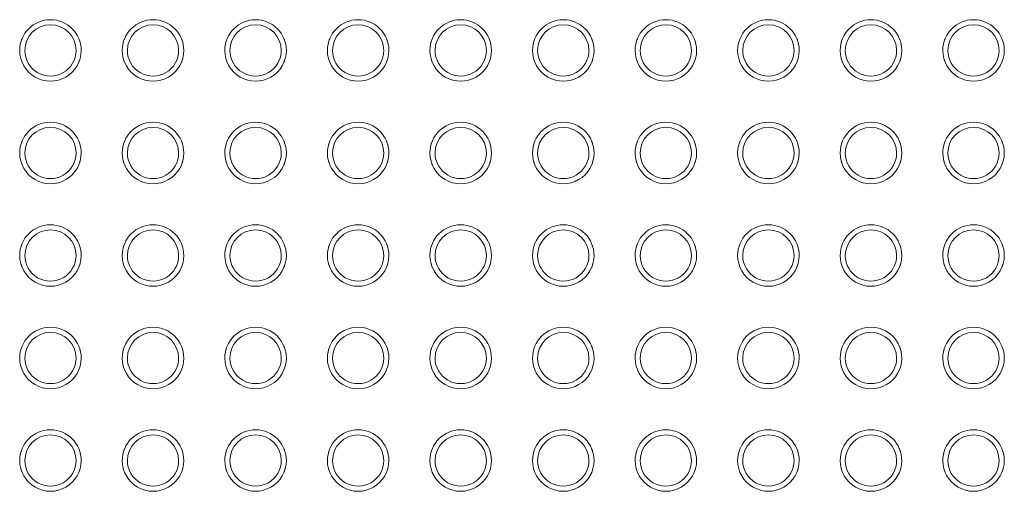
# Model space of a CAD drawing. Header units: millimetres. Extents: x -281 to 145437, y -16481 to 78869.
# Tile 95 of 256: x 18970 to 19450, y 25425 to 25655. Entities that reach past the tile are written whole.
import ezdxf

# ---------------------------------------------------------------- set-up
doc = ezdxf.new("R2010")
doc.units = ezdxf.units.MM
doc.layers.add('A--L$01A__Algemeen', color=7, linetype='Continuous', lineweight=5)
doc.layers.add('A--L28__Hoofddraagconstructies', color=3, linetype='Continuous', lineweight=9)

# ---------------------------------------------------------------- blocks, each defined once
blk = doc.blocks.new('NLRS_24_10_SF_trappen kern_gen_cpz - NLRS_24_12_02_SF_trappen kern_gen_cpz-66734290-L_80_ 11')
at = {"layer": 'A--L$01A__Algemeen'}
for centre, radius, start, end in [((905.44, 535), 15, 360, 180), ((905.44, 535), 12.5, 360, 180), ((955.44, 535), 15, 360, 180), ((955.44, 535), 12.5, 360, 180), ((1005.44, 535), 15, 360, 180), ((1005.44, 535), 12.5, 360, 180), ((1055.44, 535), 15, 360, 180), ((1055.44, 535), 12.5, 360, 180), ((1105.44, 535), 15, 360, 180), ((1105.44, 535), 12.5, 360, 180), ((1155.44, 535), 15, 360, 180), ((1155.44, 535), 12.5, 360, 180), ((1205.44, 535), 15, 360, 180), ((1205.44, 535), 12.5, 360, 180), ((1255.44, 535), 15, 360, 180), ((1255.44, 535), 12.5, 360, 180), ((1305.44, 535), 15, 360, 180), ((1305.44, 535), 12.5, 360, 180), ((1355.44, 535), 15, 360, 180), ((1355.44, 535), 12.5, 360, 180), ((905.44, 535), 15, 157.5, 164.2802), ((905.44, 535), 15, 157.5, 164.2802), ((905.44, 535), 15, 157.5, 164.2802), ((905.44, 535), 15, 157.5, 164.2802), ((905.44, 535), 15, 15.7198, 22.5), ((905.44, 535), 15, 15.7198, 22.5), ((905.44, 535), 15, 15.7198, 22.5), ((905.44, 535), 15, 15.7198, 22.5), ((955.44, 535), 15, 157.5, 164.2802), ((955.44, 535), 15, 157.5, 164.2802), ((955.44, 535), 15, 157.5, 164.2802), ((955.44, 535), 15, 157.5, 164.2802), ((955.44, 535), 15, 15.7198, 22.5), ((955.44, 535), 15, 15.7198, 22.5), ((955.44, 535), 15, 15.7198, 22.5), ((955.44, 535), 15, 15.7198, 22.5), ((1005.44, 535), 15, 157.5, 164.2802), ((1005.44, 535), 15, 157.5, 164.2802), ((1005.44, 535), 15, 157.5, 164.2802), ((1005.44, 535), 15, 157.5, 164.2802), ((1055.44, 535), 15, 157.5, 164.2802), ((1055.44, 535), 15, 157.5, 164.2802), ((1055.44, 535), 15, 157.5, 164.2802), ((1055.44, 535), 15, 157.5, 164.2802), ((1055.44, 535), 15, 15.7198, 22.5), ((1055.44, 535), 15, 15.7198, 22.5), ((1055.44, 535), 15, 15.7198, 22.5), ((1055.44, 535), 15, 15.7198, 22.5), ((1105.44, 535), 15, 157.5, 164.2802), ((1105.44, 535), 15, 157.5, 164.2802), ((1105.44, 535), 15, 157.5, 164.2802), ((1105.44, 535), 15, 157.5, 164.2802), ((1105.44, 535), 15, 15.7198, 22.5), ((1105.44, 535), 15, 15.7198, 22.5), ((1105.44, 535), 15, 15.7198, 22.5), ((1105.44, 535), 15, 15.7198, 22.5), ((1155.44, 535), 15, 157.5, 164.2802), ((1155.44, 535), 15, 157.5, 164.2802), ((1155.44, 535), 15, 157.5, 164.2802), ((1155.44, 535), 15, 157.5, 164.2802), ((1155.44, 535), 15, 15.7198, 20.9754), ((1155.44, 535), 15, 15.7198, 20.9754), ((1155.44, 535), 15, 15.7198, 20.9754), ((1155.44, 535), 15, 15.7198, 20.9754), ((1205.44, 535), 15, 157.5, 164.2802), ((1205.44, 535), 15, 157.5, 164.2802), ((1205.44, 535), 15, 157.5, 164.2802), ((1205.44, 535), 15, 157.5, 164.2802), ((1205.44, 535), 15, 15.7198, 22.5), ((1205.44, 535), 15, 15.7198, 22.5), ((1205.44, 535), 15, 15.7198, 22.5), ((1205.44, 535), 15, 15.7198, 22.5), ((1255.44, 535), 15, 157.5, 164.2802), ((1255.44, 535), 15, 157.5, 164.2802), ((1255.44, 535), 15, 157.5, 164.2802), ((1255.44, 535), 15, 157.5, 164.2802), ((1255.44, 535), 15, 15.7198, 22.5), ((1255.44, 535), 15, 15.7198, 22.5), ((1255.44, 535), 15, 15.7198, 22.5), ((1255.44, 535), 15, 15.7198, 22.5), ((1305.44, 535), 15, 157.5, 164.2802), ((1305.44, 535), 15, 157.5, 164.2802), ((1305.44, 535), 15, 157.5, 164.2802), ((1305.44, 535), 15, 157.5, 164.2802), ((1305.44, 535), 15, 15.7198, 22.5), ((1305.44, 535), 15, 15.7198, 22.5), ((1305.44, 535), 15, 15.7198, 22.5), ((1305.44, 535), 15, 15.7198, 22.5), ((1355.44, 535), 15, 157.5, 164.2802), ((1355.44, 535), 15, 157.5, 164.2802), ((1355.44, 535), 15, 157.5, 164.2802), ((1355.44, 535), 15, 157.5, 164.2802), ((1355.44, 535), 15, 15.7198, 22.5), ((1355.44, 535), 15, 15.7198, 22.5), ((1355.44, 535), 15, 15.7198, 22.5), ((1355.44, 535), 15, 15.7198, 22.5), ((905.44, 535), 15, 180, 360), ((905.44, 535), 12.5, 180, 360), ((955.44, 535), 15, 180, 360), ((955.44, 535), 12.5, 180, 360), ((1005.44, 535), 15, 180, 360), ((1005.44, 535), 12.5, 180, 360), ((1055.44, 535), 15, 180, 360), ((1055.44, 535), 12.5, 180, 360), ((1105.44, 535), 15, 180, 360), ((1105.44, 535), 12.5, 180, 360), ((1155.44, 535), 15, 180, 360), ((1155.44, 535), 12.5, 180, 360), ((1205.44, 535), 15, 180, 360), ((1205.44, 535), 12.5, 180, 360), ((1255.44, 535), 15, 180, 360), ((1255.44, 535), 12.5, 180, 360), ((1305.44, 535), 15, 180, 360), ((1305.44, 535), 12.5, 180, 360), ((1355.44, 535), 15, 180, 360), ((1355.44, 535), 12.5, 180, 360), ((905.44, 535), 15, 195.7198, 202.5), ((905.44, 535), 15, 195.7198, 202.5), ((905.44, 535), 15, 195.7198, 202.5), ((905.44, 535), 15, 195.7198, 202.5), ((905.44, 535), 15, 337.5, 344.2802), ((905.44, 535), 15, 337.5, 344.2802), ((905.44, 535), 15, 337.5, 344.2802), ((905.44, 535), 15, 337.5, 344.2802), ((955.44, 535), 15, 195.7198, 202.5), ((955.44, 535), 15, 195.7198, 202.5), ((955.44, 535), 15, 195.7198, 202.5), ((955.44, 535), 15, 195.7198, 202.5), ((955.44, 535), 15, 337.5, 344.2802), ((955.44, 535), 15, 337.5, 344.2802), ((955.44, 535), 15, 337.5, 344.2802), ((955.44, 535), 15, 337.5, 344.2802), ((1005.44, 535), 15, 195.7198, 202.5), ((1005.44, 535), 15, 195.7198, 202.5), ((1005.44, 535), 15, 195.7198, 202.5), ((1005.44, 535), 15, 195.7198, 202.5), ((1055.44, 535), 15, 195.7198, 202.5), ((1055.44, 535), 15, 195.7198, 202.5), ((1055.44, 535), 15, 195.7198, 202.5), ((1055.44, 535), 15, 195.7198, 202.5), ((1055.44, 535), 15, 337.5, 344.2802), ((1055.44, 535), 15, 337.5, 344.2802), ((1055.44, 535), 15, 337.5, 344.2802), ((1055.44, 535), 15, 337.5, 344.2802), ((1105.44, 535), 15, 195.7198, 202.5), ((1105.44, 535), 15, 195.7198, 202.5), ((1105.44, 535), 15, 195.7198, 202.5), ((1105.44, 535), 15, 195.7198, 202.5), ((1105.44, 535), 15, 337.5, 344.2802), ((1105.44, 535), 15, 337.5, 344.2802), ((1105.44, 535), 15, 337.5, 344.2802), ((1105.44, 535), 15, 337.5, 344.2802), ((1155.44, 535), 15, 195.7198, 202.5), ((1155.44, 535), 15, 195.7198, 202.5), ((1155.44, 535), 15, 195.7198, 202.5), ((1155.44, 535), 15, 195.7198, 202.5), ((1155.44, 535), 15, 339.0246, 344.2802), ((1155.44, 535), 15, 339.0246, 344.2802), ((1155.44, 535), 15, 339.0246, 344.2802), ((1155.44, 535), 15, 339.0246, 344.2802), ((1205.44, 535), 15, 195.7198, 202.5), ((1205.44, 535), 15, 195.7198, 202.5), ((1205.44, 535), 15, 195.7198, 202.5), ((1205.44, 535), 15, 195.7198, 202.5), ((1205.44, 535), 15, 337.5, 344.2802), ((1205.44, 535), 15, 337.5, 344.2802), ((1205.44, 535), 15, 337.5, 344.2802), ((1205.44, 535), 15, 337.5, 344.2802), ((1255.44, 535), 15, 195.7198, 202.5), ((1255.44, 535), 15, 195.7198, 202.5), ((1255.44, 535), 15, 195.7198, 202.5), ((1255.44, 535), 15, 195.7198, 202.5), ((1255.44, 535), 15, 337.5, 344.2802), ((1255.44, 535), 15, 337.5, 344.2802), ((1255.44, 535), 15, 337.5, 344.2802), ((1255.44, 535), 15, 337.5, 344.2802), ((1305.44, 535), 15, 195.7198, 202.5), ((1305.44, 535), 15, 195.7198, 202.5), ((1305.44, 535), 15, 195.7198, 202.5), ((1305.44, 535), 15, 195.7198, 202.5), ((1305.44, 535), 15, 337.5, 344.2802), ((1305.44, 535), 15, 337.5, 344.2802), ((1305.44, 535), 15, 337.5, 344.2802), ((1305.44, 535), 15, 337.5, 344.2802), ((1355.44, 535), 15, 195.7198, 202.5), ((1355.44, 535), 15, 195.7198, 202.5), ((1355.44, 535), 15, 195.7198, 202.5), ((1355.44, 535), 15, 195.7198, 202.5), ((1355.44, 535), 15, 337.5, 344.2802), ((1355.44, 535), 15, 337.5, 344.2802), ((1355.44, 535), 15, 337.5, 344.2802), ((1355.44, 535), 15, 337.5, 344.2802), ((905.44, 485), 15, 360, 180), ((955.44, 485), 15, 360, 180), ((1005.44, 485), 15, 360, 180), ((1055.44, 485), 15, 360, 180), ((1105.44, 485), 15, 360, 180), ((1155.44, 485), 15, 360, 180), ((1205.44, 485), 15, 360, 180), ((1255.44, 485), 15, 360, 180), ((1305.44, 485), 15, 360, 180), ((1355.44, 485), 15, 360, 180), ((905.44, 485), 12.5, 360, 180), ((955.44, 485), 12.5, 360, 180), ((1005.44, 485), 12.5, 360, 180), ((1055.44, 485), 12.5, 360, 180), ((1105.44, 485), 12.5, 360, 180), ((1155.44, 485), 12.5, 360, 180), ((1205.44, 485), 12.5, 360, 180), ((1255.44, 485), 12.5, 360, 180), ((1305.44, 485), 12.5, 360, 180), ((1355.44, 485), 12.5, 360, 180), ((905.44, 485), 15, 157.5, 164.2802), ((905.44, 485), 15, 157.5, 164.2802), ((905.44, 485), 15, 157.5, 164.2802), ((905.44, 485), 15, 157.5, 164.2802), ((955.44, 485), 15, 15.7198, 22.5), ((955.44, 485), 15, 15.7198, 22.5), ((955.44, 485), 15, 15.7198, 22.5), ((955.44, 485), 15, 15.7198, 22.5), ((1005.44, 485), 15, 18.1514, 19.0366), ((1005.44, 485), 15, 18.1514, 19.0366), ((1005.44, 485), 15, 18.1514, 19.0366), ((1005.44, 485), 15, 18.1514, 19.0366), ((1055.44, 485), 15, 157.5, 164.2802), ((1055.44, 485), 15, 157.5, 164.2802), ((1055.44, 485), 15, 157.5, 164.2802), ((1055.44, 485), 15, 157.5, 164.2802), ((1105.44, 485), 15, 15.7198, 22.5), ((1105.44, 485), 15, 15.7198, 22.5), ((1105.44, 485), 15, 15.7198, 22.5), ((1105.44, 485), 15, 15.7198, 22.5), ((1155.44, 485), 15, 15.7198, 20.9754), ((1155.44, 485), 15, 15.7198, 20.9754), ((1155.44, 485), 15, 15.7198, 20.9754), ((1155.44, 485), 15, 15.7198, 20.9754), ((1205.44, 485), 15, 157.5, 164.2802), ((1205.44, 485), 15, 157.5, 164.2802), ((1205.44, 485), 15, 157.5, 164.2802), ((1205.44, 485), 15, 157.5, 164.2802), ((1255.44, 485), 15, 15.7198, 22.5), ((1255.44, 485), 15, 15.7198, 22.5), ((1255.44, 485), 15, 15.7198, 22.5), ((1255.44, 485), 15, 15.7198, 22.5), ((1305.44, 485), 15, 15.7198, 22.5), ((1305.44, 485), 15, 15.7198, 22.5), ((1305.44, 485), 15, 15.7198, 22.5), ((1305.44, 485), 15, 15.7198, 22.5), ((1355.44, 485), 15, 157.5, 164.2802), ((1355.44, 485), 15, 157.5, 164.2802), ((1355.44, 485), 15, 157.5, 164.2802), ((1355.44, 485), 15, 157.5, 164.2802), ((905.44, 485), 15, 180, 360), ((905.44, 485), 12.5, 180, 360), ((955.44, 485), 15, 180, 360), ((955.44, 485), 12.5, 180, 360), ((1005.44, 485), 15, 180, 360), ((1005.44, 485), 12.5, 180, 360), ((1055.44, 485), 15, 180, 360), ((1055.44, 485), 12.5, 180, 360), ((1105.44, 485), 15, 180, 360), ((1105.44, 485), 12.5, 180, 360), ((1155.44, 485), 15, 180, 360), ((1155.44, 485), 12.5, 180, 360), ((1205.44, 485), 15, 180, 360), ((1205.44, 485), 12.5, 180, 360), ((1255.44, 485), 15, 180, 360), ((1255.44, 485), 12.5, 180, 360), ((1305.44, 485), 15, 180, 360), ((1305.44, 485), 12.5, 180, 360), ((1355.44, 485), 15, 180, 360), ((1355.44, 485), 12.5, 180, 360), ((905.44, 485), 15, 195.7198, 202.5), ((905.44, 485), 15, 195.7198, 202.5), ((905.44, 485), 15, 195.7198, 202.5), ((905.44, 485), 15, 195.7198, 202.5), ((905.44, 485), 15, 337.5, 344.2802), ((905.44, 485), 15, 337.5, 344.2802), ((905.44, 485), 15, 337.5, 344.2802), ((905.44, 485), 15, 337.5, 344.2802), ((955.44, 485), 15, 195.7198, 202.5), ((955.44, 485), 15, 195.7198, 202.5), ((955.44, 485), 15, 195.7198, 202.5), ((955.44, 485), 15, 195.7198, 202.5), ((955.44, 485), 15, 337.5, 344.2802), ((955.44, 485), 15, 337.5, 344.2802), ((955.44, 485), 15, 337.5, 344.2802), ((955.44, 485), 15, 337.5, 344.2802), ((1005.44, 485), 15, 195.7198, 202.5), ((1005.44, 485), 15, 195.7198, 202.5), ((1005.44, 485), 15, 195.7198, 202.5), ((1005.44, 485), 15, 195.7198, 202.5), ((1055.44, 485), 15, 195.7198, 202.5), ((1055.44, 485), 15, 195.7198, 202.5), ((1055.44, 485), 15, 195.7198, 202.5), ((1055.44, 485), 15, 195.7198, 202.5), ((1055.44, 485), 15, 337.5, 344.2802), ((1055.44, 485), 15, 337.5, 344.2802), ((1055.44, 485), 15, 337.5, 344.2802), ((1055.44, 485), 15, 337.5, 344.2802), ((1105.44, 485), 15, 195.7198, 202.5), ((1105.44, 485), 15, 195.7198, 202.5), ((1105.44, 485), 15, 195.7198, 202.5), ((1105.44, 485), 15, 195.7198, 202.5), ((1105.44, 485), 15, 337.5, 344.2802), ((1105.44, 485), 15, 337.5, 344.2802), ((1105.44, 485), 15, 337.5, 344.2802), ((1105.44, 485), 15, 337.5, 344.2802), ((1155.44, 485), 15, 195.7198, 202.5), ((1155.44, 485), 15, 195.7198, 202.5), ((1155.44, 485), 15, 195.7198, 202.5), ((1155.44, 485), 15, 195.7198, 202.5), ((1155.44, 485), 15, 339.0246, 344.2802), ((1155.44, 485), 15, 339.0246, 344.2802), ((1155.44, 485), 15, 339.0246, 344.2802), ((1155.44, 485), 15, 339.0246, 344.2802), ((1205.44, 485), 15, 195.7198, 202.5), ((1205.44, 485), 15, 195.7198, 202.5), ((1205.44, 485), 15, 195.7198, 202.5), ((1205.44, 485), 15, 195.7198, 202.5), ((1205.44, 485), 15, 337.5, 344.2802), ((1205.44, 485), 15, 337.5, 344.2802), ((1205.44, 485), 15, 337.5, 344.2802), ((1205.44, 485), 15, 337.5, 344.2802), ((1255.44, 485), 15, 195.7198, 202.5), ((1255.44, 485), 15, 195.7198, 202.5), ((1255.44, 485), 15, 195.7198, 202.5), ((1255.44, 485), 15, 195.7198, 202.5), ((1255.44, 485), 15, 337.5, 344.2802), ((1255.44, 485), 15, 337.5, 344.2802), ((1255.44, 485), 15, 337.5, 344.2802), ((1255.44, 485), 15, 337.5, 344.2802), ((1305.44, 485), 15, 195.7198, 202.5), ((1305.44, 485), 15, 195.7198, 202.5), ((1305.44, 485), 15, 195.7198, 202.5), ((1305.44, 485), 15, 195.7198, 202.5), ((1305.44, 485), 15, 337.5, 344.2802), ((1305.44, 485), 15, 337.5, 344.2802), ((1305.44, 485), 15, 337.5, 344.2802), ((1305.44, 485), 15, 337.5, 344.2802), ((1355.44, 485), 15, 195.7198, 202.5), ((1355.44, 485), 15, 195.7198, 202.5), ((1355.44, 485), 15, 195.7198, 202.5), ((1355.44, 485), 15, 195.7198, 202.5), ((1355.44, 485), 15, 337.5, 344.2802), ((1355.44, 485), 15, 337.5, 344.2802), ((1355.44, 485), 15, 337.5, 344.2802), ((1355.44, 485), 15, 337.5, 344.2802), ((905.44, 435), 15, 360, 180), ((905.44, 435), 12.5, 360, 180), ((955.44, 435), 15, 360, 180), ((955.44, 435), 12.5, 360, 180), ((1005.44, 435), 15, 360, 180), ((1005.44, 435), 12.5, 360, 180), ((1055.44, 435), 15, 360, 180), ((1055.44, 435), 12.5, 360, 180), ((1105.44, 435), 15, 360, 180), ((1105.44, 435), 12.5, 360, 180), ((1155.44, 435), 15, 360, 180), ((1155.44, 435), 12.5, 360, 180), ((1205.44, 435), 15, 360, 180), ((1205.44, 435), 12.5, 360, 180), ((1255.44, 435), 15, 360, 180), ((1255.44, 435), 12.5, 360, 180), ((1305.44, 435), 15, 360, 180), ((1305.44, 435), 12.5, 360, 180), ((1355.44, 435), 15, 360, 180), ((1355.44, 435), 12.5, 360, 180), ((905.44, 435), 15, 157.5, 164.2802), ((905.44, 435), 15, 157.5, 164.2802), ((905.44, 435), 15, 157.5, 164.2802), ((905.44, 435), 15, 157.5, 164.2802), ((905.44, 435), 15, 15.7198, 22.5), ((905.44, 435), 15, 15.7198, 22.5), ((905.44, 435), 15, 15.7198, 22.5), ((905.44, 435), 15, 15.7198, 22.5), ((955.44, 435), 15, 157.5, 164.2802), ((955.44, 435), 15, 157.5, 164.2802), ((955.44, 435), 15, 157.5, 164.2802), ((955.44, 435), 15, 157.5, 164.2802), ((955.44, 435), 15, 15.7198, 22.5), ((955.44, 435), 15, 15.7198, 22.5), ((955.44, 435), 15, 15.7198, 22.5), ((955.44, 435), 15, 15.7198, 22.5), ((1005.44, 435), 15, 157.5, 164.2802), ((1005.44, 435), 15, 157.5, 164.2802), ((1005.44, 435), 15, 157.5, 164.2802), ((1005.44, 435), 15, 157.5, 164.2802), ((1055.44, 435), 15, 157.5, 164.2802), ((1055.44, 435), 15, 157.5, 164.2802), ((1055.44, 435), 15, 157.5, 164.2802), ((1055.44, 435), 15, 157.5, 164.2802), ((1055.44, 435), 15, 15.7198, 22.5), ((1055.44, 435), 15, 15.7198, 22.5), ((1055.44, 435), 15, 15.7198, 22.5), ((1055.44, 435), 15, 15.7198, 22.5), ((1105.44, 435), 15, 157.5, 164.2802), ((1105.44, 435), 15, 157.5, 164.2802), ((1105.44, 435), 15, 157.5, 164.2802), ((1105.44, 435), 15, 157.5, 164.2802), ((1105.44, 435), 15, 15.7198, 22.5), ((1105.44, 435), 15, 15.7198, 22.5), ((1105.44, 435), 15, 15.7198, 22.5), ((1105.44, 435), 15, 15.7198, 22.5), ((1155.44, 435), 15, 157.5, 164.2802), ((1155.44, 435), 15, 157.5, 164.2802), ((1155.44, 435), 15, 157.5, 164.2802), ((1155.44, 435), 15, 157.5, 164.2802), ((1155.44, 435), 15, 15.7198, 20.9754), ((1155.44, 435), 15, 15.7198, 20.9754), ((1155.44, 435), 15, 15.7198, 20.9754), ((1155.44, 435), 15, 15.7198, 20.9754), ((1205.44, 435), 15, 157.5, 164.2802), ((1205.44, 435), 15, 157.5, 164.2802), ((1205.44, 435), 15, 157.5, 164.2802), ((1205.44, 435), 15, 157.5, 164.2802), ((1205.44, 435), 15, 15.7198, 22.5), ((1205.44, 435), 15, 15.7198, 22.5), ((1205.44, 435), 15, 15.7198, 22.5), ((1205.44, 435), 15, 15.7198, 22.5), ((1255.44, 435), 15, 157.5, 164.2802), ((1255.44, 435), 15, 157.5, 164.2802), ((1255.44, 435), 15, 157.5, 164.2802), ((1255.44, 435), 15, 157.5, 164.2802), ((1255.44, 435), 15, 15.7198, 22.5), ((1255.44, 435), 15, 15.7198, 22.5), ((1255.44, 435), 15, 15.7198, 22.5), ((1255.44, 435), 15, 15.7198, 22.5), ((1305.44, 435), 15, 157.5, 164.2802), ((1305.44, 435), 15, 157.5, 164.2802), ((1305.44, 435), 15, 157.5, 164.2802), ((1305.44, 435), 15, 157.5, 164.2802), ((1305.44, 435), 15, 15.7198, 22.5), ((1305.44, 435), 15, 15.7198, 22.5), ((1305.44, 435), 15, 15.7198, 22.5), ((1305.44, 435), 15, 15.7198, 22.5), ((1355.44, 435), 15, 157.5, 164.2802), ((1355.44, 435), 15, 157.5, 164.2802), ((1355.44, 435), 15, 157.5, 164.2802), ((1355.44, 435), 15, 157.5, 164.2802), ((1355.44, 435), 15, 15.7198, 22.5), ((1355.44, 435), 15, 15.7198, 22.5), ((1355.44, 435), 15, 15.7198, 22.5), ((1355.44, 435), 15, 15.7198, 22.5), ((905.44, 435), 15, 180, 360), ((905.44, 435), 12.5, 180, 360), ((955.44, 435), 15, 180, 360), ((955.44, 435), 12.5, 180, 360), ((1005.44, 435), 15, 180, 360), ((1005.44, 435), 12.5, 180, 360), ((1055.44, 435), 15, 180, 360), ((1055.44, 435), 12.5, 180, 360), ((1105.44, 435), 15, 180, 360), ((1105.44, 435), 12.5, 180, 360), ((1155.44, 435), 15, 180, 360), ((1155.44, 435), 12.5, 180, 360), ((1205.44, 435), 15, 180, 360), ((1205.44, 435), 12.5, 180, 360), ((1255.44, 435), 15, 180, 360), ((1255.44, 435), 12.5, 180, 360), ((1305.44, 435), 15, 180, 360), ((1305.44, 435), 12.5, 180, 360), ((1355.44, 435), 15, 180, 360), ((1355.44, 435), 12.5, 180, 360), ((905.44, 435), 15, 195.7198, 201.1354), ((905.44, 435), 15, 195.7198, 201.1354), ((905.44, 435), 15, 195.7198, 201.1354), ((905.44, 435), 15, 195.7198, 201.1354), ((905.44, 435), 15, 338.8646, 344.2802), ((905.44, 435), 15, 338.8646, 344.2802), ((905.44, 435), 15, 338.8646, 344.2802), ((905.44, 435), 15, 338.8646, 344.2802), ((955.44, 435), 15, 195.7198, 201.1354), ((955.44, 435), 15, 195.7198, 201.1354), ((955.44, 435), 15, 195.7198, 201.1354), ((955.44, 435), 15, 195.7198, 201.1354), ((955.44, 435), 15, 338.8646, 344.2802), ((955.44, 435), 15, 338.8646, 344.2802), ((955.44, 435), 15, 338.8646, 344.2802), ((955.44, 435), 15, 338.8646, 344.2802), ((1005.44, 435), 15, 195.7198, 201.1354), ((1005.44, 435), 15, 195.7198, 201.1354), ((1005.44, 435), 15, 195.7198, 201.1354), ((1005.44, 435), 15, 195.7198, 201.1354), ((1005.44, 435), 15, 338.8646, 341.8486), ((1005.44, 435), 15, 338.8646, 341.8486), ((1005.44, 435), 15, 338.8646, 341.8486), ((1005.44, 435), 15, 338.8646, 341.8486), ((1055.44, 435), 15, 195.7198, 201.1354), ((1055.44, 435), 15, 195.7198, 201.1354), ((1055.44, 435), 15, 195.7198, 201.1354), ((1055.44, 435), 15, 195.7198, 201.1354), ((1055.44, 435), 15, 338.8646, 344.2802), ((1055.44, 435), 15, 338.8646, 344.2802), ((1055.44, 435), 15, 338.8646, 344.2802), ((1055.44, 435), 15, 338.8646, 344.2802), ((1105.44, 435), 15, 195.7198, 201.1354), ((1105.44, 435), 15, 195.7198, 201.1354), ((1105.44, 435), 15, 195.7198, 201.1354), ((1105.44, 435), 15, 195.7198, 201.1354), ((1105.44, 435), 15, 338.8646, 344.2802), ((1105.44, 435), 15, 338.8646, 344.2802), ((1105.44, 435), 15, 338.8646, 344.2802), ((1105.44, 435), 15, 338.8646, 344.2802), ((1155.44, 435), 15, 195.7198, 201.1354), ((1155.44, 435), 15, 195.7198, 201.1354), ((1155.44, 435), 15, 195.7198, 201.1354), ((1155.44, 435), 15, 195.7198, 201.1354), ((1155.44, 435), 15, 338.8646, 344.2802), ((1155.44, 435), 15, 338.8646, 344.2802), ((1155.44, 435), 15, 338.8646, 344.2802), ((1155.44, 435), 15, 338.8646, 344.2802), ((1205.44, 435), 15, 195.7198, 201.1354), ((1205.44, 435), 15, 195.7198, 201.1354), ((1205.44, 435), 15, 195.7198, 201.1354), ((1205.44, 435), 15, 195.7198, 201.1354), ((1205.44, 435), 15, 338.8646, 344.2802), ((1205.44, 435), 15, 338.8646, 344.2802), ((1205.44, 435), 15, 338.8646, 344.2802), ((1205.44, 435), 15, 338.8646, 344.2802), ((1255.44, 435), 15, 195.7198, 201.1354), ((1255.44, 435), 15, 195.7198, 201.1354), ((1255.44, 435), 15, 195.7198, 201.1354), ((1255.44, 435), 15, 195.7198, 201.1354), ((1255.44, 435), 15, 338.8646, 344.2802), ((1255.44, 435), 15, 338.8646, 344.2802), ((1255.44, 435), 15, 338.8646, 344.2802), ((1255.44, 435), 15, 338.8646, 344.2802), ((1305.44, 435), 15, 195.7198, 201.1354), ((1305.44, 435), 15, 195.7198, 201.1354), ((1305.44, 435), 15, 195.7198, 201.1354), ((1305.44, 435), 15, 195.7198, 201.1354), ((1305.44, 435), 15, 338.8646, 344.2802), ((1305.44, 435), 15, 338.8646, 344.2802), ((1305.44, 435), 15, 338.8646, 344.2802), ((1305.44, 435), 15, 338.8646, 344.2802), ((1355.44, 435), 15, 195.7198, 201.1354), ((1355.44, 435), 15, 195.7198, 201.1354), ((1355.44, 435), 15, 195.7198, 201.1354), ((1355.44, 435), 15, 195.7198, 201.1354), ((1355.44, 435), 15, 338.8646, 344.2802), ((1355.44, 435), 15, 338.8646, 344.2802), ((1355.44, 435), 15, 338.8646, 344.2802), ((1355.44, 435), 15, 338.8646, 344.2802), ((905.44, 385), 15, 360, 180), ((955.44, 385), 15, 360, 180), ((1005.44, 385), 15, 360, 180), ((1055.44, 385), 15, 360, 180), ((1105.44, 385), 15, 360, 180), ((1155.44, 385), 15, 360, 180), ((1205.44, 385), 15, 360, 180), ((1255.44, 385), 15, 360, 180), ((1305.44, 385), 15, 360, 180), ((1355.44, 385), 15, 360, 180), ((905.44, 385), 12.5, 360, 180), ((955.44, 385), 12.5, 360, 180), ((1005.44, 385), 12.5, 360, 180), ((1055.44, 385), 12.5, 360, 180), ((1105.44, 385), 12.5, 360, 180), ((1155.44, 385), 12.5, 360, 180), ((1205.44, 385), 12.5, 360, 180), ((1255.44, 385), 12.5, 360, 180), ((1305.44, 385), 12.5, 360, 180), ((1355.44, 385), 12.5, 360, 180), ((905.44, 385), 15, 157.5, 164.2802), ((905.44, 385), 15, 157.5, 164.2802), ((905.44, 385), 15, 157.5, 164.2802), ((905.44, 385), 15, 157.5, 164.2802), ((905.44, 385), 15, 15.7198, 22.5), ((905.44, 385), 15, 15.7198, 22.5), ((905.44, 385), 15, 15.7198, 22.5), ((905.44, 385), 15, 15.7198, 22.5), ((955.44, 385), 15, 157.5, 164.2802), ((955.44, 385), 15, 157.5, 164.2802), ((955.44, 385), 15, 157.5, 164.2802), ((955.44, 385), 15, 157.5, 164.2802), ((955.44, 385), 15, 15.7198, 22.5), ((955.44, 385), 15, 15.7198, 22.5), ((955.44, 385), 15, 15.7198, 22.5), ((955.44, 385), 15, 15.7198, 22.5), ((1005.44, 385), 15, 157.5, 164.2802), ((1005.44, 385), 15, 157.5, 164.2802), ((1005.44, 385), 15, 157.5, 164.2802), ((1005.44, 385), 15, 157.5, 164.2802), ((1005.44, 385), 15, 18.1514, 22.794), ((1005.44, 385), 15, 18.1514, 22.794), ((1005.44, 385), 15, 18.1514, 22.794), ((1005.44, 385), 15, 18.1514, 22.794), ((1055.44, 385), 15, 157.5, 164.2802), ((1055.44, 385), 15, 157.5, 164.2802), ((1055.44, 385), 15, 157.5, 164.2802), ((1055.44, 385), 15, 157.5, 164.2802), ((1055.44, 385), 15, 15.7198, 22.5), ((1055.44, 385), 15, 15.7198, 22.5), ((1055.44, 385), 15, 15.7198, 22.5), ((1055.44, 385), 15, 15.7198, 22.5), ((1105.44, 385), 15, 157.5, 164.2802), ((1105.44, 385), 15, 157.5, 164.2802), ((1105.44, 385), 15, 157.5, 164.2802), ((1105.44, 385), 15, 157.5, 164.2802), ((1105.44, 385), 15, 15.7198, 22.5), ((1105.44, 385), 15, 15.7198, 22.5), ((1105.44, 385), 15, 15.7198, 22.5), ((1105.44, 385), 15, 15.7198, 22.5), ((1155.44, 385), 15, 157.5, 164.2802), ((1155.44, 385), 15, 157.5, 164.2802), ((1155.44, 385), 15, 157.5, 164.2802), ((1155.44, 385), 15, 157.5, 164.2802), ((1155.44, 385), 15, 15.7198, 22.794), ((1155.44, 385), 15, 15.7198, 22.794), ((1155.44, 385), 15, 15.7198, 22.794), ((1155.44, 385), 15, 15.7198, 22.794), ((1205.44, 385), 15, 157.5, 164.2802), ((1205.44, 385), 15, 157.5, 164.2802), ((1205.44, 385), 15, 157.5, 164.2802), ((1205.44, 385), 15, 157.5, 164.2802), ((1205.44, 385), 15, 15.7198, 22.5), ((1205.44, 385), 15, 15.7198, 22.5), ((1205.44, 385), 15, 15.7198, 22.5), ((1205.44, 385), 15, 15.7198, 22.5), ((1255.44, 385), 15, 157.5, 164.2802), ((1255.44, 385), 15, 157.5, 164.2802), ((1255.44, 385), 15, 157.5, 164.2802), ((1255.44, 385), 15, 157.5, 164.2802), ((1255.44, 385), 15, 15.7198, 22.5), ((1255.44, 385), 15, 15.7198, 22.5), ((1255.44, 385), 15, 15.7198, 22.5), ((1255.44, 385), 15, 15.7198, 22.5), ((1305.44, 385), 15, 157.5, 164.2802), ((1305.44, 385), 15, 157.5, 164.2802), ((1305.44, 385), 15, 157.5, 164.2802), ((1305.44, 385), 15, 157.5, 164.2802), ((1305.44, 385), 15, 15.7198, 22.5), ((1305.44, 385), 15, 15.7198, 22.5), ((1305.44, 385), 15, 15.7198, 22.5), ((1305.44, 385), 15, 15.7198, 22.5), ((1355.44, 385), 15, 157.5, 164.2802), ((1355.44, 385), 15, 157.5, 164.2802), ((1355.44, 385), 15, 157.5, 164.2802), ((1355.44, 385), 15, 157.5, 164.2802), ((1355.44, 385), 15, 15.7198, 22.5), ((1355.44, 385), 15, 15.7198, 22.5), ((1355.44, 385), 15, 15.7198, 22.5), ((1355.44, 385), 15, 15.7198, 22.5), ((905.44, 385), 15, 180, 360), ((905.44, 385), 12.5, 180, 360), ((955.44, 385), 15, 180, 360), ((955.44, 385), 12.5, 180, 360), ((1005.44, 385), 15, 180, 360), ((1005.44, 385), 12.5, 180, 360), ((1055.44, 385), 15, 180, 360), ((1055.44, 385), 12.5, 180, 360), ((1105.44, 385), 15, 180, 360), ((1105.44, 385), 12.5, 180, 360), ((1155.44, 385), 15, 180, 360), ((1155.44, 385), 12.5, 180, 360), ((1205.44, 385), 15, 180, 360), ((1205.44, 385), 12.5, 180, 360), ((1255.44, 385), 15, 180, 360), ((1255.44, 385), 12.5, 180, 360), ((1305.44, 385), 15, 180, 360), ((1305.44, 385), 12.5, 180, 360), ((1355.44, 385), 15, 180, 360), ((1355.44, 385), 12.5, 180, 360), ((905.44, 385), 15, 195.7198, 202.5), ((905.44, 385), 15, 195.7198, 202.5), ((905.44, 385), 15, 195.7198, 202.5), ((905.44, 385), 15, 195.7198, 202.5), ((905.44, 385), 15, 337.5, 344.2802), ((905.44, 385), 15, 337.5, 344.2802), ((905.44, 385), 15, 337.5, 344.2802), ((905.44, 385), 15, 337.5, 344.2802), ((955.44, 385), 15, 195.7198, 202.5), ((955.44, 385), 15, 195.7198, 202.5), ((955.44, 385), 15, 195.7198, 202.5), ((955.44, 385), 15, 195.7198, 202.5), ((955.44, 385), 15, 337.5, 344.2802), ((955.44, 385), 15, 337.5, 344.2802), ((955.44, 385), 15, 337.5, 344.2802), ((955.44, 385), 15, 337.5, 344.2802), ((1005.44, 385), 15, 195.7198, 202.5), ((1005.44, 385), 15, 195.7198, 202.5), ((1005.44, 385), 15, 195.7198, 202.5), ((1005.44, 385), 15, 195.7198, 202.5), ((1055.44, 385), 15, 195.7198, 202.5), ((1055.44, 385), 15, 195.7198, 202.5), ((1055.44, 385), 15, 195.7198, 202.5), ((1055.44, 385), 15, 195.7198, 202.5), ((1055.44, 385), 15, 337.5, 344.2802), ((1055.44, 385), 15, 337.5, 344.2802), ((1055.44, 385), 15, 337.5, 344.2802), ((1055.44, 385), 15, 337.5, 344.2802), ((1105.44, 385), 15, 195.7198, 202.5), ((1105.44, 385), 15, 195.7198, 202.5), ((1105.44, 385), 15, 195.7198, 202.5), ((1105.44, 385), 15, 195.7198, 202.5), ((1105.44, 385), 15, 337.5, 344.2802), ((1105.44, 385), 15, 337.5, 344.2802), ((1105.44, 385), 15, 337.5, 344.2802), ((1105.44, 385), 15, 337.5, 344.2802), ((1155.44, 385), 15, 195.7198, 202.5), ((1155.44, 385), 15, 195.7198, 202.5), ((1155.44, 385), 15, 195.7198, 202.5), ((1155.44, 385), 15, 195.7198, 202.5), ((1155.44, 385), 15, 339.0246, 344.2802), ((1155.44, 385), 15, 339.0246, 344.2802), ((1155.44, 385), 15, 339.0246, 344.2802), ((1155.44, 385), 15, 339.0246, 344.2802), ((1205.44, 385), 15, 195.7198, 202.5), ((1205.44, 385), 15, 195.7198, 202.5), ((1205.44, 385), 15, 195.7198, 202.5), ((1205.44, 385), 15, 195.7198, 202.5), ((1205.44, 385), 15, 337.5, 344.2802), ((1205.44, 385), 15, 337.5, 344.2802), ((1205.44, 385), 15, 337.5, 344.2802), ((1205.44, 385), 15, 337.5, 344.2802), ((1255.44, 385), 15, 195.7198, 202.5), ((1255.44, 385), 15, 195.7198, 202.5), ((1255.44, 385), 15, 195.7198, 202.5), ((1255.44, 385), 15, 195.7198, 202.5), ((1255.44, 385), 15, 337.5, 344.2802), ((1255.44, 385), 15, 337.5, 344.2802), ((1255.44, 385), 15, 337.5, 344.2802), ((1255.44, 385), 15, 337.5, 344.2802), ((1305.44, 385), 15, 195.7198, 202.5), ((1305.44, 385), 15, 195.7198, 202.5), ((1305.44, 385), 15, 195.7198, 202.5), ((1305.44, 385), 15, 195.7198, 202.5), ((1305.44, 385), 15, 337.5, 344.2802), ((1305.44, 385), 15, 337.5, 344.2802), ((1305.44, 385), 15, 337.5, 344.2802), ((1305.44, 385), 15, 337.5, 344.2802), ((1355.44, 385), 15, 195.7198, 202.5), ((1355.44, 385), 15, 195.7198, 202.5), ((1355.44, 385), 15, 195.7198, 202.5), ((1355.44, 385), 15, 195.7198, 202.5), ((1355.44, 385), 15, 337.5, 344.2802), ((1355.44, 385), 15, 337.5, 344.2802), ((1355.44, 385), 15, 337.5, 344.2802), ((1355.44, 385), 15, 337.5, 344.2802), ((905.44, 335), 15, 360, 180), ((905.44, 335), 12.5, 360, 180), ((955.44, 335), 15, 360, 180), ((955.44, 335), 12.5, 360, 180), ((1005.44, 335), 15, 360, 180), ((1005.44, 335), 12.5, 360, 180), ((1055.44, 335), 15, 360, 180), ((1055.44, 335), 12.5, 360, 180), ((1105.44, 335), 15, 360, 180), ((1105.44, 335), 12.5, 360, 180), ((1155.44, 335), 15, 360, 180), ((1155.44, 335), 12.5, 360, 180), ((1205.44, 335), 15, 360, 180), ((1205.44, 335), 12.5, 360, 180), ((1255.44, 335), 15, 360, 180), ((1255.44, 335), 12.5, 360, 180), ((1305.44, 335), 15, 360, 180), ((1305.44, 335), 12.5, 360, 180), ((1355.44, 335), 15, 360, 180), ((1355.44, 335), 12.5, 360, 180), ((905.44, 335), 15, 157.5, 164.2802), ((905.44, 335), 15, 157.5, 164.2802), ((905.44, 335), 15, 157.5, 164.2802), ((905.44, 335), 15, 157.5, 164.2802), ((905.44, 335), 15, 15.7198, 22.5), ((905.44, 335), 15, 15.7198, 22.5), ((905.44, 335), 15, 15.7198, 22.5), ((905.44, 335), 15, 15.7198, 22.5), ((955.44, 335), 15, 157.5, 164.2802), ((955.44, 335), 15, 157.5, 164.2802), ((955.44, 335), 15, 157.5, 164.2802), ((955.44, 335), 15, 157.5, 164.2802), ((955.44, 335), 15, 15.7198, 22.5), ((955.44, 335), 15, 15.7198, 22.5), ((955.44, 335), 15, 15.7198, 22.5), ((955.44, 335), 15, 15.7198, 22.5), ((1005.44, 335), 15, 157.5, 164.2802), ((1005.44, 335), 15, 157.5, 164.2802), ((1005.44, 335), 15, 157.5, 164.2802), ((1005.44, 335), 15, 157.5, 164.2802), ((1055.44, 335), 15, 157.5, 164.2802), ((1055.44, 335), 15, 157.5, 164.2802), ((1055.44, 335), 15, 157.5, 164.2802), ((1055.44, 335), 15, 157.5, 164.2802), ((1055.44, 335), 15, 15.7198, 22.5), ((1055.44, 335), 15, 15.7198, 22.5), ((1055.44, 335), 15, 15.7198, 22.5), ((1055.44, 335), 15, 15.7198, 22.5), ((1105.44, 335), 15, 157.5, 164.2802), ((1105.44, 335), 15, 157.5, 164.2802), ((1105.44, 335), 15, 157.5, 164.2802), ((1105.44, 335), 15, 157.5, 164.2802), ((1105.44, 335), 15, 15.7198, 22.5), ((1105.44, 335), 15, 15.7198, 22.5), ((1105.44, 335), 15, 15.7198, 22.5), ((1105.44, 335), 15, 15.7198, 22.5), ((1155.44, 335), 15, 157.5, 164.2802), ((1155.44, 335), 15, 157.5, 164.2802), ((1155.44, 335), 15, 157.5, 164.2802), ((1155.44, 335), 15, 157.5, 164.2802), ((1155.44, 335), 15, 15.7198, 20.9754), ((1155.44, 335), 15, 15.7198, 20.9754), ((1155.44, 335), 15, 15.7198, 20.9754), ((1155.44, 335), 15, 15.7198, 20.9754), ((1205.44, 335), 15, 157.5, 164.2802), ((1205.44, 335), 15, 157.5, 164.2802), ((1205.44, 335), 15, 157.5, 164.2802), ((1205.44, 335), 15, 157.5, 164.2802), ((1205.44, 335), 15, 15.7198, 22.5), ((1205.44, 335), 15, 15.7198, 22.5), ((1205.44, 335), 15, 15.7198, 22.5), ((1205.44, 335), 15, 15.7198, 22.5), ((1255.44, 335), 15, 157.5, 164.2802), ((1255.44, 335), 15, 157.5, 164.2802), ((1255.44, 335), 15, 157.5, 164.2802), ((1255.44, 335), 15, 157.5, 164.2802), ((1255.44, 335), 15, 15.7198, 22.5), ((1255.44, 335), 15, 15.7198, 22.5), ((1255.44, 335), 15, 15.7198, 22.5), ((1255.44, 335), 15, 15.7198, 22.5), ((1305.44, 335), 15, 157.5, 164.2802), ((1305.44, 335), 15, 157.5, 164.2802), ((1305.44, 335), 15, 157.5, 164.2802), ((1305.44, 335), 15, 157.5, 164.2802), ((1305.44, 335), 15, 15.7198, 22.5), ((1305.44, 335), 15, 15.7198, 22.5), ((1305.44, 335), 15, 15.7198, 22.5), ((1305.44, 335), 15, 15.7198, 22.5), ((1355.44, 335), 15, 157.5, 164.2802), ((1355.44, 335), 15, 157.5, 164.2802), ((1355.44, 335), 15, 157.5, 164.2802), ((1355.44, 335), 15, 157.5, 164.2802), ((1355.44, 335), 15, 15.7198, 22.5), ((1355.44, 335), 15, 15.7198, 22.5), ((1355.44, 335), 15, 15.7198, 22.5), ((1355.44, 335), 15, 15.7198, 22.5), ((905.44, 335), 15, 180, 360), ((905.44, 335), 12.5, 180, 360), ((955.44, 335), 15, 180, 360), ((955.44, 335), 12.5, 180, 360), ((1005.44, 335), 15, 180, 360), ((1005.44, 335), 12.5, 180, 360), ((1055.44, 335), 15, 180, 360), ((1055.44, 335), 12.5, 180, 360), ((1105.44, 335), 15, 180, 360), ((1105.44, 335), 12.5, 180, 360), ((1155.44, 335), 15, 180, 360), ((1155.44, 335), 12.5, 180, 360), ((1205.44, 335), 15, 180, 360), ((1205.44, 335), 12.5, 180, 360), ((1255.44, 335), 15, 180, 360), ((1255.44, 335), 12.5, 180, 360), ((1305.44, 335), 15, 180, 360), ((1305.44, 335), 12.5, 180, 360), ((1355.44, 335), 15, 180, 360), ((1355.44, 335), 12.5, 180, 360), ((905.44, 335), 15, 195.7198, 202.5), ((905.44, 335), 15, 195.7198, 202.5), ((905.44, 335), 15, 195.7198, 202.5), ((905.44, 335), 15, 195.7198, 202.5), ((905.44, 335), 15, 337.5, 342.6221), ((905.44, 335), 15, 337.5, 342.6221), ((905.44, 335), 15, 337.5, 342.6221), ((905.44, 335), 15, 337.5, 342.6221), ((955.44, 335), 15, 197.3779, 202.5), ((955.44, 335), 15, 197.3779, 202.5), ((955.44, 335), 15, 197.3779, 202.5), ((955.44, 335), 15, 197.3779, 202.5), ((955.44, 335), 15, 337.5, 344.2802), ((955.44, 335), 15, 337.5, 344.2802), ((955.44, 335), 15, 337.5, 344.2802), ((955.44, 335), 15, 337.5, 344.2802), ((1005.44, 335), 15, 197.3779, 202.5), ((1005.44, 335), 15, 197.3779, 202.5), ((1005.44, 335), 15, 197.3779, 202.5), ((1005.44, 335), 15, 197.3779, 202.5), ((1055.44, 335), 15, 195.7198, 202.5), ((1055.44, 335), 15, 195.7198, 202.5), ((1055.44, 335), 15, 195.7198, 202.5), ((1055.44, 335), 15, 195.7198, 202.5), ((1055.44, 335), 15, 337.5, 342.6221), ((1055.44, 335), 15, 337.5, 342.6221), ((1055.44, 335), 15, 337.5, 342.6221), ((1055.44, 335), 15, 337.5, 342.6221), ((1105.44, 335), 15, 197.3779, 202.5), ((1105.44, 335), 15, 197.3779, 202.5), ((1105.44, 335), 15, 197.3779, 202.5), ((1105.44, 335), 15, 197.3779, 202.5), ((1105.44, 335), 15, 337.5, 344.2802), ((1105.44, 335), 15, 337.5, 344.2802), ((1105.44, 335), 15, 337.5, 344.2802), ((1105.44, 335), 15, 337.5, 344.2802), ((1155.44, 335), 15, 197.3779, 202.5), ((1155.44, 335), 15, 197.3779, 202.5), ((1155.44, 335), 15, 197.3779, 202.5), ((1155.44, 335), 15, 197.3779, 202.5), ((1155.44, 335), 15, 339.0246, 344.2802), ((1155.44, 335), 15, 339.0246, 344.2802), ((1155.44, 335), 15, 339.0246, 344.2802), ((1155.44, 335), 15, 339.0246, 344.2802), ((1205.44, 335), 15, 195.7198, 202.5), ((1205.44, 335), 15, 195.7198, 202.5), ((1205.44, 335), 15, 195.7198, 202.5), ((1205.44, 335), 15, 195.7198, 202.5), ((1205.44, 335), 15, 337.5, 342.6221), ((1205.44, 335), 15, 337.5, 342.6221), ((1205.44, 335), 15, 337.5, 342.6221), ((1205.44, 335), 15, 337.5, 342.6221), ((1255.44, 335), 15, 197.3779, 202.5), ((1255.44, 335), 15, 197.3779, 202.5), ((1255.44, 335), 15, 197.3779, 202.5), ((1255.44, 335), 15, 197.3779, 202.5), ((1255.44, 335), 15, 337.5, 344.2802), ((1255.44, 335), 15, 337.5, 344.2802), ((1255.44, 335), 15, 337.5, 344.2802), ((1255.44, 335), 15, 337.5, 344.2802), ((1305.44, 335), 15, 197.3779, 202.5), ((1305.44, 335), 15, 197.3779, 202.5), ((1305.44, 335), 15, 197.3779, 202.5), ((1305.44, 335), 15, 197.3779, 202.5), ((1305.44, 335), 15, 337.5, 344.2802), ((1305.44, 335), 15, 337.5, 344.2802), ((1305.44, 335), 15, 337.5, 344.2802), ((1305.44, 335), 15, 337.5, 344.2802), ((1355.44, 335), 15, 195.7198, 202.5), ((1355.44, 335), 15, 195.7198, 202.5), ((1355.44, 335), 15, 195.7198, 202.5), ((1355.44, 335), 15, 195.7198, 202.5), ((1355.44, 335), 15, 337.5, 342.6221), ((1355.44, 335), 15, 337.5, 342.6221), ((1355.44, 335), 15, 337.5, 342.6221), ((1355.44, 335), 15, 337.5, 342.6221)]:
    blk.add_arc(centre, radius, start, end, dxfattribs=at)

msp = doc.modelspace()

# ---------------------------------------------------------------- block references
at = {"layer": 'A--L28__Hoofddraagconstructies', "lineweight": 5, "rotation": 180}
msp.add_blockref('NLRS_24_10_SF_trappen kern_gen_cpz - NLRS_24_12_02_SF_trappen kern_gen_cpz-66734290-L_80_ 11', (20340, 25974.9), dxfattribs=at)

doc.saveas('drawing.dxf')
